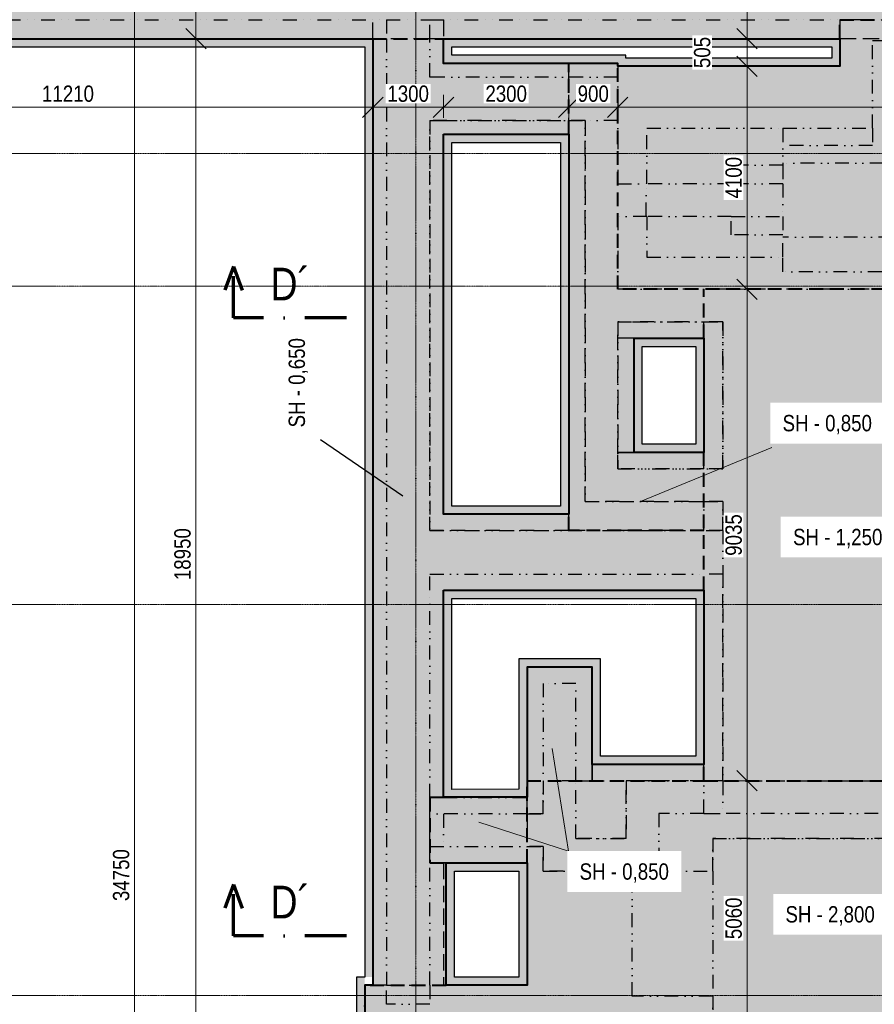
# Model space of a CAD drawing. Header units: millimetres. Extents: x -2694 to 670324, y -147023 to 76385.
# Tile 23 of 51: x 246357 to 262069, y 33590 to 51690. Entities that reach past the tile are written whole.
import ezdxf

# ---------------------------------------------------------------- set-up
doc = ezdxf.new("R2010")
doc.units = ezdxf.units.MM
doc.header["$LTSCALE"] = 10
for name, pattern in [('Carkovana 0.5x', [0.14, 0.1, -0.04]), ('Cerchovana 2x', [0.5, 0.3, -0.1, 0, -0.1]), ('DASHDOT', [25.4, 12.7, -6.35, 0, -6.35]), ('DASHED', [19.05, 12.7, -6.35]), ('DIVIDE', [31.75, 12.7, -6.35, 0, -6.35, 0, -6.35]), ('Teckovana', [0.06, 0, -0.06]), ('Čerchovaná 20mm', [3000, 2000, -500, 0, -500])]:
    doc.linetypes.add(name, pattern=pattern)
doc.layers.get('0').update_dxf_attribs({"lineweight": 20})
doc.layers.get('Defpoints').update_dxf_attribs({"lineweight": 20})
for name, color, linetype, lineweight in [('_A_OSY_HPFM', 253, 'DASHDOT', 13), ('A_KOTY', 7, 'Continuous', 13), ('A_REZY', 230, 'DASHDOT', 70)]:
    doc.layers.add(name, color=color, linetype=linetype, lineweight=lineweight)
doc.layers.add('A_SRAFY_ZB', color=7, linetype='Continuous', lineweight=13, true_color=0xc8c8c8, transparency=0.3)
doc.layers.add('B_PUD_ZAKLAD_TENKA_PODKLADNI_BETON_A_H.I.', color=7, linetype='Continuous', lineweight=30, true_color=0x05ff44)
doc.layers.add('B_PUD_ZAKLAD_TUCNA_ZAKLAD_SPARA', color=7, linetype='Continuous', lineweight=40, true_color=0xff054b)
doc.layers.add('Rastr', color=252, linetype='Teckovana', lineweight=20, plot=False)
doc.layers.add('Standard', color=131, linetype='Continuous', lineweight=20, transparency=0.25)
doc.styles.add('KÓTY', font='ARIALN.TTF')
doc.dimstyles.new('INPROS - 150', dxfattribs={"dimscale": 150, "dimtxt": 2, "dimasz": 2.5, "dimexe": 1.5, "dimexo": 2, "dimtad": 1, "dimdec": 0, "dimrnd": 5, "dimtxsty": 'KÓTY', "dimblk": 'OBLIQUE', "dimcen": 2.5, "dimdle": 1.5, "dimadec": 0, "dimazin": 0, "dimtfac": 1, "dimtdec": 0, "dimtmove": 2, "dimatfit": 3, "dimldrblk": 'OBLIQUE', "dimfxl": 6, "dimfxlon": 1, "dimtfill": 1, "dimlwd": -1, "dimlwe": -1, "dimarcsym": 0})

# ---------------------------------------------------------------- blocks, each defined once
blk = doc.blocks.new('OSY_HPFM')
at = {"layer": '_A_OSY_HPFM', "color": 7, "linetype": 'Čerchovaná 20mm', "lineweight": 9, "ltscale": 0.05, "transparency": 33554641}
for p, q in [((253640, -1496), (253640, 75185)), ((-1494, 49230), (294943, 49230)), ((-1494, 46790), (294943, 46790)), ((-1494, 40940), (294943, 40940)), ((-1494, 33750), (294943, 33750))]:
    blk.add_line(p, q, dxfattribs=at)
blk = doc.blocks.new('rastr jirka netisk')
at = {"layer": 'Rastr', "linetype": 'Cerchovana 2x', "lineweight": 5, "transparency": 33554508}
for p, q in [((253640, 260892), (253640, 199255)), ((300474, 234478), (185603, 234478)), ((300474, 232038), (185603, 232038)), ((300474, 226188), (185603, 226188)), ((300474, 218998), (185603, 218998))]:
    blk.add_line(p, q, dxfattribs=at)
blk = doc.blocks.new('tvar betonu')
at = {"layer": 'Standard', "color": 13, "linetype": 'DIVIDE', "lineweight": 25, "ltscale": 2, "true_color": 0xff5252, "transparency": 33554687}
for p, q in [((241669, 51690), (253099, 51690)), ((253099, 51690), (253099, 51340)), ((253099, 51690), (253899, 51690)), ((253899, 51340), (253899, 51690)), ((253899, 51690), (261436, 51690)), ((261436, 51690), (261436, 50835)), ((263836, 51690), (261436, 51690)), ((252849, 51340), (241669, 51340)), ((252849, 33940), (252849, 51340)), ((253099, 51340), (253099, 33940)), ((253899, 50635), (253899, 51340)), ((261436, 51340), (254149, 51340)), ((254149, 51340), (254149, 50885)), ((262036, 49695), (262036, 51305)), ((262036, 51305), (263236, 51305)), ((254149, 50885), (257352, 50885)), ((257352, 50885), (257352, 50835)), ((257352, 50835), (257352, 48675)), ((261436, 50835), (257352, 50835)), ((254149, 50635), (253899, 50635)), ((257352, 50635), (254149, 50635)), ((253899, 49835), (253899, 42300)), ((256752, 49835), (253899, 49835)), ((253899, 42300), (253899, 49835)), ((253899, 49835), (254149, 49835)), ((254149, 49835), (256452, 49835)), ((256452, 49835), (256752, 49835)), ((257352, 49835), (256752, 49835)), ((256752, 49835), (256752, 42835)), ((256752, 42835), (256752, 49835)), ((257889, 48675), (257889, 49695)), ((257889, 49695), (260389, 49695)), ((260389, 49695), (260389, 49015)), ((260389, 49695), (262036, 49695)), ((262036, 49695), (262036, 49375)), ((256452, 49585), (254149, 49585)), ((254149, 49585), (254149, 42600)), ((256452, 42600), (256452, 49585)), ((262036, 49375), (260389, 49375)), ((262239, 49055), (260389, 49055)), ((259439, 49015), (259439, 48675)), ((260389, 49015), (259439, 49015)), ((260389, 49015), (260389, 48675)), ((257352, 48675), (257889, 48675)), ((257872, 48075), (257872, 48675)), ((259439, 48675), (257889, 48675)), ((260389, 48675), (259439, 48675)), ((260389, 48675), (260389, 48075)), ((257352, 48075), (257352, 46735)), ((257889, 48075), (257352, 48075)), ((257889, 48075), (257889, 47325)), ((259439, 48075), (257889, 48075)), ((259439, 47735), (259439, 48075)), ((259439, 48075), (260389, 48075)), ((260389, 48075), (260389, 47735)), ((260389, 47735), (259439, 47735)), ((260389, 47325), (260389, 47735)), ((265574, 47695), (260389, 47695)), ((257889, 47325), (260389, 47325)), ((260389, 47055), (260389, 47325)), ((268559, 47055), (260389, 47055)), ((269599, 46735), (257352, 46735)), ((257352, 43735), (257352, 46135)), ((257352, 46135), (257652, 46135)), ((257352, 46135), (257352, 43435)), ((259287, 46135), (257352, 46135)), ((257652, 46135), (258937, 46135)), ((258937, 43435), (258937, 46135)), ((258937, 46135), (259287, 46135)), ((259287, 46135), (259287, 43435)), ((259287, 43435), (259287, 46135)), ((257652, 45835), (257652, 43735)), ((258937, 45835), (257652, 45835)), ((257352, 43435), (257352, 43735)), ((257652, 43735), (258937, 43735)), ((258937, 43435), (257352, 43435)), ((257352, 43435), (259287, 43435)), ((259287, 43435), (258937, 43435)), ((256752, 42835), (258937, 42835)), ((259287, 42835), (256752, 42835)), ((258937, 42300), (258937, 42835)), ((258937, 42835), (259287, 42835)), ((259287, 42835), (259287, 42300)), ((259287, 42300), (259287, 42835)), ((254149, 42600), (256452, 42600)), ((253899, 42300), (259287, 42300)), ((254149, 42300), (253899, 42300)), ((256452, 42300), (254149, 42300)), ((256752, 42300), (256452, 42300)), ((258937, 42300), (256752, 42300)), ((259287, 42300), (258937, 42300)), ((259287, 42300), (259287, 41500)), ((253899, 41200), (253899, 41500)), ((253899, 41500), (258937, 41500)), ((258937, 37100), (258937, 41500)), ((259287, 41500), (258937, 41500)), ((259287, 41500), (259287, 37100)), ((259287, 37700), (259287, 41500)), ((253899, 37390), (253899, 41200)), ((258937, 41200), (254149, 41200)), ((254149, 41200), (254149, 37390)), ((255684, 39490), (255684, 39790)), ((255684, 39790), (256884, 39790)), ((256884, 39790), (256884, 39490)), ((255684, 37700), (255684, 39490)), ((255984, 39490), (255984, 37700)), ((256584, 39490), (255984, 39490)), ((256584, 37700), (256584, 39490)), ((256884, 39490), (256884, 38000)), ((256884, 38000), (258937, 38000)), ((255684, 37090), (255684, 37700)), ((255684, 37700), (255984, 37700)), ((255984, 37700), (255984, 37090)), ((256584, 37700), (255984, 37700)), ((255984, 37090), (255984, 37700)), ((256584, 36640), (256584, 37700)), ((256584, 36640), (256584, 37700)), ((256584, 37700), (257509, 37700)), ((257509, 37700), (257509, 36640)), ((259287, 37700), (257509, 37700)), ((257509, 36640), (257509, 37700)), ((258937, 37700), (257509, 37700)), ((253899, 37090), (253899, 37390)), ((254149, 37390), (255684, 37390)), ((255684, 37090), (253899, 37090)), ((254149, 37090), (254149, 36490)), ((255684, 37090), (255684, 36490)), ((255984, 37090), (255684, 37090)), ((255684, 37090), (255984, 37090)), ((258109, 37100), (258109, 36040)), ((258937, 37100), (258109, 37100)), ((263412, 37100), (259287, 37100)), ((257509, 36640), (256584, 36640)), ((256584, 36640), (257509, 36640)), ((259099, 36040), (259099, 36640)), ((259099, 36640), (263599, 36640)), ((259099, 36640), (259099, 36040)), ((263599, 36640), (259099, 36640)), ((253899, 36190), (253899, 36490)), ((253899, 36490), (255684, 36490)), ((255684, 36490), (255984, 36490)), ((255684, 33940), (255684, 36490)), ((255984, 36490), (255684, 36490)), ((255984, 36490), (255984, 36040)), ((255984, 36040), (255984, 36490)), ((253899, 33940), (253899, 36190)), ((254199, 36190), (254199, 33940)), ((255684, 36190), (254199, 36190)), ((255984, 36040), (257619, 36040)), ((257619, 36040), (255984, 36040)), ((257619, 33740), (257619, 36040)), ((257619, 36040), (258109, 36040)), ((258109, 36040), (259099, 36040)), ((259099, 36040), (259099, 33740)), ((252699, 33940), (252699, 31040)), ((253099, 33940), (252699, 33940)), ((253099, 33590), (253099, 33940)), ((253899, 33940), (253899, 33590)), ((255684, 33940), (253899, 33940)), ((259099, 33740), (257619, 33740)), ((259099, 33140), (259099, 33740)), ((259099, 33740), (259099, 33140)), ((253899, 33590), (253099, 33590))]:
    blk.add_line(p, q, dxfattribs=at)
at = {"layer": 'Standard', "color": 13, "linetype": 'Carkovana 0.5x', "lineweight": 25, "ltscale": 300, "true_color": 0xff5252, "transparency": 33554687}
for p, q in [((252849, 51340), (252849, 51690)), ((254149, 51690), (254149, 51340)), ((253099, 51340), (252849, 51340)), ((253899, 51340), (253099, 51340)), ((254149, 51340), (253899, 51340)), ((263836, 51340), (261436, 51340)), ((256452, 49585), (256452, 50885)), ((257652, 45835), (257352, 45835)), ((257352, 43735), (257652, 43735)), ((257652, 43735), (257352, 43735)), ((257352, 43735), (257652, 43735)), ((256452, 42300), (256452, 42600)), ((256884, 37700), (256884, 38000)), ((256884, 38000), (256884, 37700)), ((256884, 38000), (256884, 37700)), ((259287, 37700), (263412, 37700)), ((253899, 37390), (254149, 37390)), ((253899, 36490), (253899, 37090)), ((258937, 37100), (259287, 37100)), ((254149, 36190), (253899, 36190)), ((254199, 36190), (254149, 36190)), ((254199, 36190), (254149, 36190)), ((254149, 36190), (254199, 36190)), ((254149, 36190), (254149, 33940)), ((253099, 33940), (253899, 33940))]:
    blk.add_line(p, q, dxfattribs=at)
blk = doc.blocks.new('_Oblique')
at = {"color": 0, "linetype": 'ByBlock', "lineweight": -2}
blk.add_line((-0.5, -0.5), (0.5, 0.5), dxfattribs=at)
blk = doc.blocks.new('*D121')
at = {"layer": 'A_KOTY', "color": 0, "transparency": 16777216}
for p, q in [((249598, 53565), (249598, 51115)), ((249203, 53340), (249823, 53340)), ((250498, 51340), (249373, 51340))]:
    blk.add_line(p, q, dxfattribs=at)
at = {"layer": 'Defpoints', "color": 0, "transparency": 16777216}
for p in [(248903, 53340), (249598, 51340), (252849, 51340)]:
    blk.add_point(p, dxfattribs=at)
at = {"layer": 'A_KOTY', "color": 0, "transparency": 16777216, "xscale": 375, "yscale": 375, "zscale": 375}
for p, rotation in [((249598, 53340), 90), ((249598, 51340), 270)]:
    blk.add_blockref('_Oblique', p, dxfattribs=dict(at, rotation=rotation))
at = {"layer": 'A_KOTY', "color": 0, "transparency": 16777216, "insert": (249352, 52340), "char_height": 300, "attachment_point": 5, "rotation": 90, "style": 'KÓTY', "bg_fill": 3, "box_fill_scale": 1.1, "bg_fill_color": 256, "bg_fill_true_color": 13158600, "bg_fill_transparency": 0}
blk.add_mtext('2000', dxfattribs=at)
blk = doc.blocks.new('*D122')
at = {"layer": 'A_KOTY', "color": 0, "transparency": 16777216}
for p, q in [((249598, 51565), (249598, 32165)), ((250498, 51340), (249373, 51340)), ((250498, 32390), (249373, 32390))]:
    blk.add_line(p, q, dxfattribs=at)
at = {"layer": 'Defpoints', "color": 0, "transparency": 16777216}
for p in [(252849, 51340), (249598, 32390), (252489, 32390)]:
    blk.add_point(p, dxfattribs=at)
at = {"layer": 'A_KOTY', "color": 0, "transparency": 16777216, "xscale": 375, "yscale": 375, "zscale": 375}
for p, rotation in [((249598, 51340), 90), ((249598, 32390), 270)]:
    blk.add_blockref('_Oblique', p, dxfattribs=dict(at, rotation=rotation))
at = {"layer": 'A_KOTY', "color": 0, "transparency": 16777216, "insert": (249352, 41865), "char_height": 300, "attachment_point": 5, "rotation": 90, "style": 'KÓTY', "bg_fill": 3, "box_fill_scale": 1.1, "bg_fill_color": 256, "bg_fill_true_color": 13158600, "bg_fill_transparency": 0}
blk.add_mtext('18950', dxfattribs=at)
blk = doc.blocks.new('*D177')
at = {"layer": 'A_KOTY', "color": 0, "transparency": 16777216}
for p, q in [((241640, 50981), (241640, 49856)), ((252849, 50981), (252849, 49856)), ((241415, 50081), (253074, 50081))]:
    blk.add_line(p, q, dxfattribs=at)
at = {"layer": 'Defpoints', "color": 0, "transparency": 16777216}
for p in [(241640, 51340), (252849, 51340), (252849, 50081)]:
    blk.add_point(p, dxfattribs=at)
at = {"layer": 'A_KOTY', "color": 0, "transparency": 16777216, "xscale": 375, "yscale": 375, "zscale": 375, "rotation": 180}
blk.add_blockref('_Oblique', (241640, 50081), dxfattribs=at)
at = {"layer": 'A_KOTY', "color": 0, "transparency": 16777216, "xscale": 375, "yscale": 375, "zscale": 375}
blk.add_blockref('_Oblique', (252849, 50081), dxfattribs=at)
at = {"layer": 'A_KOTY', "color": 0, "transparency": 16777216, "insert": (247245, 50328), "char_height": 300, "attachment_point": 5, "style": 'KÓTY', "bg_fill": 3, "box_fill_scale": 1.1, "bg_fill_color": 256, "bg_fill_true_color": 13158600, "bg_fill_transparency": 0}
blk.add_mtext('11210', dxfattribs=at)
blk = doc.blocks.new('*D178')
at = {"layer": 'A_KOTY', "color": 0, "transparency": 16777216}
for p, q in [((252849, 50981), (252849, 49856)), ((254149, 49885), (254149, 50306)), ((252624, 50081), (254374, 50081))]:
    blk.add_line(p, q, dxfattribs=at)
at = {"layer": 'Defpoints', "color": 0, "transparency": 16777216}
for p in [(252849, 51340), (254149, 50081), (254149, 49585)]:
    blk.add_point(p, dxfattribs=at)
at = {"layer": 'A_KOTY', "color": 0, "transparency": 16777216, "xscale": 375, "yscale": 375, "zscale": 375, "rotation": 180}
blk.add_blockref('_Oblique', (252849, 50081), dxfattribs=at)
at = {"layer": 'A_KOTY', "color": 0, "transparency": 16777216, "xscale": 375, "yscale": 375, "zscale": 375}
blk.add_blockref('_Oblique', (254149, 50081), dxfattribs=at)
at = {"layer": 'A_KOTY', "color": 0, "transparency": 16777216, "insert": (253499, 50328), "char_height": 300, "attachment_point": 5, "style": 'KÓTY', "bg_fill": 3, "box_fill_scale": 1.1, "bg_fill_color": 256, "bg_fill_true_color": 13158600, "bg_fill_transparency": 0}
blk.add_mtext('1300', dxfattribs=at)
blk = doc.blocks.new('*D179')
at = {"layer": 'A_KOTY', "color": 0, "transparency": 16777216}
for p, q in [((254149, 49885), (254149, 50306)), ((256452, 49885), (256452, 50306)), ((253924, 50081), (256677, 50081))]:
    blk.add_line(p, q, dxfattribs=at)
at = {"layer": 'Defpoints', "color": 0, "transparency": 16777216}
for p in [(256452, 50081), (254149, 49585), (256452, 49585)]:
    blk.add_point(p, dxfattribs=at)
at = {"layer": 'A_KOTY', "color": 0, "transparency": 16777216, "xscale": 375, "yscale": 375, "zscale": 375, "rotation": 180}
blk.add_blockref('_Oblique', (254149, 50081), dxfattribs=at)
at = {"layer": 'A_KOTY', "color": 0, "transparency": 16777216, "xscale": 375, "yscale": 375, "zscale": 375}
blk.add_blockref('_Oblique', (256452, 50081), dxfattribs=at)
at = {"layer": 'A_KOTY', "color": 0, "transparency": 16777216, "insert": (255301, 50328), "char_height": 300, "attachment_point": 5, "style": 'KÓTY', "bg_fill": 3, "box_fill_scale": 1.1, "bg_fill_color": 256, "bg_fill_true_color": 13158600, "bg_fill_transparency": 0}
blk.add_mtext('2300', dxfattribs=at)
blk = doc.blocks.new('*D180')
at = {"layer": 'A_KOTY', "color": 0, "transparency": 16777216}
for p, q in [((256452, 49885), (256452, 50306)), ((257352, 49885), (257352, 50306)), ((256227, 50081), (257577, 50081))]:
    blk.add_line(p, q, dxfattribs=at)
at = {"layer": 'Defpoints', "color": 0, "transparency": 16777216}
for p in [(257352, 50081), (256452, 49585), (257352, 49585)]:
    blk.add_point(p, dxfattribs=at)
at = {"layer": 'A_KOTY', "color": 0, "transparency": 16777216, "xscale": 375, "yscale": 375, "zscale": 375, "rotation": 180}
blk.add_blockref('_Oblique', (256452, 50081), dxfattribs=at)
at = {"layer": 'A_KOTY', "color": 0, "transparency": 16777216, "xscale": 375, "yscale": 375, "zscale": 375}
blk.add_blockref('_Oblique', (257352, 50081), dxfattribs=at)
at = {"layer": 'A_KOTY', "color": 0, "transparency": 16777216, "insert": (256902, 50328), "char_height": 300, "attachment_point": 5, "style": 'KÓTY', "bg_fill": 3, "box_fill_scale": 1.1, "bg_fill_color": 256, "bg_fill_true_color": 13158600, "bg_fill_transparency": 0}
blk.add_mtext('900', dxfattribs=at)
blk = doc.blocks.new('*D181')
at = {"layer": 'A_KOTY', "color": 0, "transparency": 16777216}
for p, q in [((269299, 50535), (269299, 49856)), ((257352, 49885), (257352, 50306)), ((257127, 50081), (269524, 50081))]:
    blk.add_line(p, q, dxfattribs=at)
at = {"layer": 'Defpoints', "color": 0, "transparency": 16777216}
for p in [(269299, 50835), (269299, 50081), (257352, 49585)]:
    blk.add_point(p, dxfattribs=at)
at = {"layer": 'A_KOTY', "color": 0, "transparency": 16777216, "xscale": 375, "yscale": 375, "zscale": 375, "rotation": 180}
blk.add_blockref('_Oblique', (257352, 50081), dxfattribs=at)
at = {"layer": 'A_KOTY', "color": 0, "transparency": 16777216, "xscale": 375, "yscale": 375, "zscale": 375}
blk.add_blockref('_Oblique', (269299, 50081), dxfattribs=at)
at = {"layer": 'A_KOTY', "color": 0, "transparency": 16777216, "insert": (263326, 50328), "char_height": 300, "attachment_point": 5, "style": 'KÓTY', "bg_fill": 3, "box_fill_scale": 1.1, "bg_fill_color": 256, "bg_fill_true_color": 13158600, "bg_fill_transparency": 0}
blk.add_mtext('11945', dxfattribs=at)
blk = doc.blocks.new('*D188')
at = {"layer": 'A_KOTY', "color": 0, "transparency": 16777216}
for p, q in [((259731, 37475), (259731, 46960)), ((259237, 46735), (259956, 46735)), ((259237, 37700), (259956, 37700))]:
    blk.add_line(p, q, dxfattribs=at)
at = {"layer": 'Defpoints', "color": 0, "transparency": 16777216}
for p in [(258937, 46735), (259731, 46735), (258937, 37700)]:
    blk.add_point(p, dxfattribs=at)
at = {"layer": 'A_KOTY', "color": 0, "transparency": 16777216, "xscale": 375, "yscale": 375, "zscale": 375}
for p, rotation in [((259731, 46735), 90), ((259731, 37700), 270)]:
    blk.add_blockref('_Oblique', p, dxfattribs=dict(at, rotation=rotation))
at = {"layer": 'A_KOTY', "color": 0, "transparency": 16777216, "insert": (259484, 42217), "char_height": 300, "attachment_point": 5, "rotation": 90, "style": 'KÓTY', "bg_fill": 3, "box_fill_scale": 1.1, "bg_fill_color": 256, "bg_fill_true_color": 13158600, "bg_fill_transparency": 0}
blk.add_mtext('9035', dxfattribs=at)
blk = doc.blocks.new('*D189')
at = {"layer": 'A_KOTY', "color": 0, "transparency": 16777216}
for p, q in [((259731, 46510), (259731, 51060)), ((259731, 50835), (259956, 50835)), ((259731, 46735), (259956, 46735))]:
    blk.add_line(p, q, dxfattribs=at)
at = {"layer": 'Defpoints', "color": 0, "transparency": 16777216}
for p in [(259731, 50835), (259731, 50835), (259731, 46735)]:
    blk.add_point(p, dxfattribs=at)
at = {"layer": 'A_KOTY', "color": 0, "transparency": 16777216, "xscale": 375, "yscale": 375, "zscale": 375}
for p, rotation in [((259731, 50835), 90), ((259731, 46735), 270)]:
    blk.add_blockref('_Oblique', p, dxfattribs=dict(at, rotation=rotation))
at = {"layer": 'A_KOTY', "color": 0, "transparency": 16777216, "insert": (259484, 48785), "char_height": 300, "attachment_point": 5, "rotation": 90, "style": 'KÓTY', "bg_fill": 3, "box_fill_scale": 1.1, "bg_fill_color": 256, "bg_fill_true_color": 13158600, "bg_fill_transparency": 0}
blk.add_mtext('4100', dxfattribs=at)
blk = doc.blocks.new('*D190')
at = {"layer": 'A_KOTY', "color": 0, "transparency": 16777216}
for p, q in [((259731, 50610), (259731, 51565)), ((260631, 51340), (259506, 51340)), ((259731, 50835), (259956, 50835))]:
    blk.add_line(p, q, dxfattribs=at)
at = {"layer": 'Defpoints', "color": 0, "transparency": 16777216}
for p in [(259731, 51340), (261436, 51340), (259731, 50835)]:
    blk.add_point(p, dxfattribs=at)
at = {"layer": 'A_KOTY', "color": 0, "transparency": 16777216, "xscale": 375, "yscale": 375, "zscale": 375}
for p, rotation in [((259731, 51340), 90), ((259731, 50835), 270)]:
    blk.add_blockref('_Oblique', p, dxfattribs=dict(at, rotation=rotation))
at = {"layer": 'A_KOTY', "color": 0, "transparency": 16777216, "insert": (258906, 51087), "char_height": 300, "attachment_point": 5, "rotation": 90, "style": 'KÓTY', "bg_fill": 3, "box_fill_scale": 1.1, "bg_fill_color": 256, "bg_fill_true_color": 13158600, "bg_fill_transparency": 0}
blk.add_mtext('505', dxfattribs=at)
blk = doc.blocks.new('*D191')
at = {"layer": 'A_KOTY', "color": 0, "transparency": 16777216}
for p, q in [((259731, 51115), (259731, 53565)), ((260631, 53340), (259506, 53340)), ((260631, 51340), (259506, 51340))]:
    blk.add_line(p, q, dxfattribs=at)
at = {"layer": 'Defpoints', "color": 0, "transparency": 16777216}
for p in [(259731, 53340), (261436, 53340), (261436, 51340)]:
    blk.add_point(p, dxfattribs=at)
at = {"layer": 'A_KOTY', "color": 0, "transparency": 16777216, "xscale": 375, "yscale": 375, "zscale": 375}
for p, rotation in [((259731, 53340), 90), ((259731, 51340), 270)]:
    blk.add_blockref('_Oblique', p, dxfattribs=dict(at, rotation=rotation))
at = {"layer": 'A_KOTY', "color": 0, "transparency": 16777216, "insert": (259484, 52340), "char_height": 300, "attachment_point": 5, "rotation": 90, "style": 'KÓTY', "bg_fill": 3, "box_fill_scale": 1.1, "bg_fill_color": 256, "bg_fill_true_color": 13158600, "bg_fill_transparency": 0}
blk.add_mtext('2000', dxfattribs=at)
blk = doc.blocks.new('*D192')
at = {"layer": 'A_KOTY', "color": 0, "transparency": 16777216}
for p, q in [((259731, 37925), (259731, 32415)), ((259237, 37700), (259956, 37700)), ((259399, 32640), (259956, 32640))]:
    blk.add_line(p, q, dxfattribs=at)
at = {"layer": 'Defpoints', "color": 0, "transparency": 16777216}
for p in [(258937, 37700), (259099, 32640), (259731, 32640)]:
    blk.add_point(p, dxfattribs=at)
at = {"layer": 'A_KOTY', "color": 0, "transparency": 16777216, "xscale": 375, "yscale": 375, "zscale": 375}
for p, rotation in [((259731, 37700), 90), ((259731, 32640), 270)]:
    blk.add_blockref('_Oblique', p, dxfattribs=dict(at, rotation=rotation))
at = {"layer": 'A_KOTY', "color": 0, "transparency": 16777216, "insert": (259484, 35170), "char_height": 300, "attachment_point": 5, "rotation": 90, "style": 'KÓTY', "bg_fill": 3, "box_fill_scale": 1.1, "bg_fill_color": 256, "bg_fill_true_color": 13158600, "bg_fill_transparency": 0}
blk.add_mtext('5060', dxfattribs=at)
blk = doc.blocks.new('*D237')
at = {"layer": 'A_KOTY', "color": 0, "transparency": 16777216}
for p, q in [((248470, 53565), (248470, 18366)), ((249299, 53340), (248245, 53340)), ((249299, 18591), (248245, 18591))]:
    blk.add_line(p, q, dxfattribs=at)
at = {"layer": 'Defpoints', "color": 0, "transparency": 16777216}
for p in [(249599, 53340), (248470, 18591), (249599, 18591)]:
    blk.add_point(p, dxfattribs=at)
at = {"layer": 'A_KOTY', "color": 0, "transparency": 16777216, "xscale": 375, "yscale": 375, "zscale": 375}
for p, rotation in [((248470, 53340), 90), ((248470, 18591), 270)]:
    blk.add_blockref('_Oblique', p, dxfattribs=dict(at, rotation=rotation))
at = {"layer": 'A_KOTY', "color": 0, "transparency": 16777216, "insert": (248223, 35965), "char_height": 300, "attachment_point": 5, "rotation": 90, "style": 'KÓTY', "bg_fill": 3, "box_fill_scale": 1.1, "bg_fill_color": 256, "bg_fill_true_color": 13158600, "bg_fill_transparency": 0}
blk.add_mtext('34750', dxfattribs=at)

msp = doc.modelspace()

# ---------------------------------------------------------------- hatches: boundary and pattern name
at = {"layer": 'A_SRAFY_ZB', "linetype": 'Continuous', "lineweight": -3}
h = msp.add_hatch(color=256, dxfattribs=at)
h.paths.add_polyline_path([(269299.5, 52340), (225337.5, 52340, -0.3723636), (225236.5, 52223.2), (225238.6, 51390), (230682.5, 51390), (230682.5, 51690), (233082.5, 51690), (233082.5, 51340), (240369.5, 51340), (241669.5, 51340), (252849.5, 51340), (254149.5, 51340), (261436.5, 51340), (261436.5, 51690), (263836.5, 51690), (263836.5, 51340), (269299.5, 51340)])
h.paths.add_polyline_path([(269299.5, 53341), (267186, 53341), (265786, 53341), (232012.7, 53340), (232012.7, 53350.2), (230619.5, 53348.1), (225233.7, 53340), (225235.9, 52456.8, -0.3738134), (225337.5, 52340), (269299.5, 52340)])
h.paths.add_polyline_path([(225337.5, 52340), (225236.2, 52340), (225236.5, 52223.2, 0.3723636)])
h.paths.add_polyline_path([(225235.9, 52456.8), (225236.2, 52340), (225337.5, 52340, 0.3738134)], flags=17)
h = msp.add_hatch(color=256, dxfattribs=at)
h.paths.add_polyline_path([(269299.5, 50835), (263836.5, 50835), (263836.5, 51340), (263836.5, 51690), (261436.5, 51690), (261436.5, 51340), (261436.5, 50835), (257352, 50835), (257352, 46735), (263412, 46735), (263412, 45935), (269299.5, 45935)])
h.paths.add_polyline_path([(283347, 50835), (279262.5, 50835), (279262.5, 51440), (279262.5, 51690), (276862.5, 51690), (276862.5, 51440), (276862.5, 50835), (271399.5, 50835), (271399.5, 45935), (277287, 45935), (277287, 46735), (283347, 46735)])
h = msp.add_hatch(color=256, dxfattribs=at)
h.paths.add_polyline_path([(257652, 45835), (258937, 45835), (258937, 46735), (257352, 46735), (257352, 50835), (257352, 50885), (256452, 50885), (256452, 49585), (256452, 42600), (256452, 42300), (258937, 42300), (258937, 43735), (257652, 43735)], flags=17)
h.paths.add_polyline_path([(258937, 42300), (256452, 42300), (256452, 42600), (254149.5, 42600), (254149.5, 49585), (256452, 49585), (256452, 50885), (254149.5, 50885), (254149.5, 51340), (252849.5, 51340), (252849.5, 33940), (254199.5, 33940), (254199.5, 36190), (253899.5, 36190), (253899.5, 37390), (254149.5, 37390), (254149.5, 41200), (258937, 41200)])
h.paths.add_polyline_path([(256884.5, 39790), (255684.5, 39790), (255684.5, 37700), (258937, 37700), (258937, 38000), (256884.5, 38000)], flags=17)
h.paths.add_polyline_path([(255684.5, 37395), (254149.5, 37395), (254149.5, 37390), (253899.5, 37390), (253899.5, 36190), (254199.5, 36190), (255684.5, 36190)], flags=17)
h = msp.add_hatch(color=256, dxfattribs=at)
h.paths.add_polyline_path([(263762, 43290), (263762, 44345), (263762, 45635), (263762, 45935), (263412, 45935), (263412, 46735), (258937, 46735), (258937, 45835), (258937, 43735), (258937, 41200), (258937, 38000), (258937, 37700), (263762, 37700), (263762, 38450), (263762, 39850), (263762, 41890)])
h.paths.add_polyline_path([(281762, 43735), (281762, 45835), (281762, 46735), (277287, 46735), (277287, 45935), (276937, 45935), (276937, 45635), (276937, 44345), (276937, 43290), (276937, 41890), (276937, 39850), (276937, 38450), (276937, 37700), (281762, 37700), (281762, 38000), (281762, 41200)])
h = msp.add_hatch(color=256, dxfattribs=at)
h.paths.add_polyline_path([(259099.5, 32640), (265890.1, 32640), (270421.3, 32640), (270421.3, 37700), (269299.5, 37700), (263762, 37700), (258937, 37700), (255684.5, 37700), (255684.5, 36190), (255684.5, 33940), (254199.5, 33940), (252799.5, 33940), (252699.5, 33940), (252699.5, 31040), (259099.5, 31040)])
h.paths.add_polyline_path([(285014.5, 36190), (285014.5, 37390), (285014.5, 37700), (276937, 37700), (271399.5, 37700), (270421.3, 37700), (270421.3, 32640), (277388.6, 32640), (281599.5, 32640), (281599.5, 31040), (287999.5, 31040), (287999.5, 33940), (286499.5, 33940), (285014.5, 33940)])
h.paths.add_polyline_path([(277388.6, 32640), (276491.1, 32640), (276490, 29840), (277388.6, 29840)])
h.paths.add_polyline_path([(266790, 32640), (265890.1, 32640), (265890.1, 29840.8), (266790, 29840.8)])

# ---------------------------------------------------------------- linework, layer by layer
at = {"layer": 'A_KOTY', "lineweight": 25, "transparency": 33554687}
msp.add_lwpolyline([(251886.1, 43973.3), (253400.2, 42939.3)], dxfattribs=at)
at = {"layer": 'A_KOTY'}
for points in [[(260187.7, 43825), (257771.9, 42835.6)], [(256444.1, 36405.8), (256146.8, 38293.2)], [(256444.1, 36405.8), (254796.5, 36935.9)]]:
    msp.add_lwpolyline(points, dxfattribs=at)
at = {"layer": 'B_PUD_ZAKLAD_TENKA_PODKLADNI_BETON_A_H.I.', "transparency": 33554559, "const_width": 140}
for points in [[(241744.5, 33940), (241744.5, 51265), (252774.5, 51265), (252774.5, 34090)], [(252699.5, 34015), (252624.5, 34015), (252624.5, 32464.1), (242715, 32464.1), (242715, 26366), (239665.1, 26375.1), (239665.1, 25516), (228561.2, 25549.2), (228561.2, 29765), (229364.2, 29765), (229463.6, 29765), (229463.6, 32565), (235344.5, 32565), (235344.5, 30965), (241894.5, 30965), (241894.5, 34015), (241819.5, 34015)]]:
    msp.add_lwpolyline(points, dxfattribs=at)
for points in [[(254224.5, 51265), (261361.5, 51265), (261361.5, 50910), (257427, 50910), (257427, 50960), (254224.5, 50960)], [(254224.5, 49510), (256377, 49510), (256377, 42675), (254224.5, 42675)], [(257727, 45760), (258862, 45760), (258862, 43810), (257727, 43810)], [(254224.5, 41125), (258862, 41125), (258862, 38075), (256959.5, 38075), (256959.5, 39865), (255609.5, 39865), (255609.5, 37469.7), (254224.5, 37465.2)], [(254274.5, 36115), (255609.5, 36115), (255609.5, 34015), (254274.5, 34015)]]:
    msp.add_lwpolyline(points, close=True, dxfattribs=at)
at = {"layer": 'B_PUD_ZAKLAD_TENKA_PODKLADNI_BETON_A_H.I.'}
for points in [[(241819.5, 34090), (241819.5, 51190), (252699.5, 51190), (252699.5, 34090)], [(252699.5, 34090), (252549.5, 34090), (252549.5, 32539.1), (242640, 32539.1), (242640, 26441.2), (239590.1, 26450.3), (239590.1, 25591.2), (228636.2, 25623.9), (228636.2, 29690), (229364.2, 29690), (229538.6, 29690), (229538.6, 32490), (235269.5, 32490), (235269.5, 30890), (241969.5, 30890), (241969.5, 34090), (241819.5, 34090)]]:
    msp.add_lwpolyline(points, dxfattribs=at)
for points in [[(254299.5, 51190), (261286.5, 51190), (261286.5, 50985), (257502, 50985), (257502, 51035), (254299.5, 51035)], [(254299.5, 49435), (256302, 49435), (256302, 42750), (254299.5, 42750)], [(257802, 45685), (258787, 45685), (258787, 43885), (257802, 43885)], [(254299.5, 41050), (258787, 41050), (258787, 38150), (257034.5, 38150), (257034.5, 39940), (255534.5, 39940), (255534.5, 37544.5), (254299.5, 37540.4)], [(254349.5, 36040), (255534.5, 36040), (255534.5, 34090), (254349.5, 34090)]]:
    msp.add_lwpolyline(points, close=True, dxfattribs=at)
at = {"layer": 'B_PUD_ZAKLAD_TUCNA_ZAKLAD_SPARA', "linetype": 'DASHED', "ltscale": 2}
for points in [[(261436.5, 51340), (261436.5, 51690), (263836.5, 51690), (263836.5, 51340)], [(252849.5, 51340), (254149.5, 51340)], [(256452, 49585), (256452, 50885)], [(269299.5, 45935), (263412, 45935), (263412, 46735), (257352, 46735), (257352, 50835)], [(258937, 45835), (258937, 46735)], [(258937, 41200), (258937, 43735)], [(258937, 42300), (256452, 42300), (256452, 42600)], [(255684.5, 36190), (255684.5, 37700), (258937, 37700), (258937, 38000)], [(258937, 37700), (263762, 37700)], [(254149.5, 37390), (253899.5, 37390), (253899.5, 36190), (254199.5, 36190)], [(252799.5, 33940), (254199.5, 33940)]]:
    msp.add_lwpolyline(points, dxfattribs=at)
at = {"layer": 'B_PUD_ZAKLAD_TUCNA_ZAKLAD_SPARA'}
for points in [[(235419.5, 31040), (241819.5, 31040), (241819.5, 33940), (241669.5, 33940), (241669.5, 51340), (252849.5, 51340), (252849.5, 33940), (252699.5, 33940), (252699.5, 31040)], [(254149.5, 51340), (261436.5, 51340), (261436.5, 50835), (257352, 50835), (257352, 50885), (254149.5, 50885), (254149.5, 51340)], [(254149.5, 41200), (258937, 41200), (258937, 38000), (256884.5, 38000), (256884.5, 39790), (255684.5, 39790), (255684.5, 37395), (254149.5, 37395), (254149.5, 41200)]]:
    msp.add_lwpolyline(points, dxfattribs=at)
for points in [[(254149.5, 49585), (256452, 49585), (256452, 42600), (254149.5, 42600)], [(257652, 45835), (258937, 45835), (258937, 43735), (257652, 43735)], [(254199.5, 36190), (255684.5, 36190), (255684.5, 33940), (254199.5, 33940)]]:
    msp.add_lwpolyline(points, close=True, dxfattribs=at)

# ---------------------------------------------------------------- block references
at = {"layer": '_A_OSY_HPFM'}
msp.add_blockref('OSY_HPFM', (0, 0), dxfattribs=at)
at = {"layer": 'Rastr'}
msp.add_blockref('rastr jirka netisk', (0, -185247.8), dxfattribs=at)
at = {"layer": 'Standard', "color": 2}
msp.add_blockref('tvar betonu', (0, 0), dxfattribs=at)

# ---------------------------------------------------------------- next in the draw order: texts
at = {"layer": 'A_KOTY', "lineweight": 25, "transparency": 33554687, "char_height": 300, "attachment_point": 5, "style": 'KÓTY', "bg_fill": 3, "box_fill_scale": 1.75, "bg_fill_color": 256, "bg_fill_transparency": 0}
for s, insert in [('SH - 0,850', (261204.1, 44245.6)), ('SH - 1,250', (261396.9, 42152.3)), ('SH - 0,850', (257472, 36002.9)), ('SH - 2,800', (261256.8, 35216.2))]:
    msp.add_mtext(s, dxfattribs=dict(at, insert=insert))

# ---------------------------------------------------------------- next in the draw order: dimensions: what is measured, and where the dimension line sits
at = {"layer": 'A_KOTY'}
for base, p1, p2, picture, middle in [((249598.476211, 51339.9511631), (248902.7012401, 53340.4511631), (252849.4771368, 51339.9511631), '*D121', (249351.5543146, 52340.2011631)), ((259731.3, 46735), (258937, 37700), (258937, 46735), '*D188', (259484.3, 42217.5))]:
    dim = msp.add_linear_dim(base=base, p1=p1, p2=p2, angle=90, dimstyle='INPROS - 150', dxfattribs=at)
    dim.commit()
    dim.dimension.update_dxf_attribs({"geometry": picture, "text_midpoint": middle})

# ---------------------------------------------------------------- next in the draw order: dimensions: what is measured, and where the dimension line sits
for base, p1, p2, picture, middle in [((249598.5, 32390), (252849.5, 51340), (252488.6, 32390), '*D122', (249351.6, 41865)), ((259731.3, 32640), (258937, 37700), (259099.5, 32640), '*D192', (259484.3, 35170))]:
    dim = msp.add_linear_dim(base=base, p1=p1, p2=p2, angle=90, dimstyle='INPROS - 150', dxfattribs=at)
    dim.commit()
    dim.dimension.update_dxf_attribs({"geometry": picture, "text_midpoint": middle})

# ---------------------------------------------------------------- next in the draw order: linework, layer by layer
at = {"layer": 'A_REZY', "ltscale": 6}
for p, q in [((250288.8, 47151.5), (250128.6, 46719.9)), ((250288.8, 46211.5), (250288.8, 47151.5)), ((250288.8, 47151.5), (250449, 46719.9)), ((252364.4, 46211.5), (250288.8, 46211.5)), ((250288.8, 35790.7), (250128.6, 35359)), ((250288.8, 34850.7), (250288.8, 35790.7)), ((250288.8, 35790.7), (250449, 35359)), ((252364.4, 34850.7), (250288.8, 34850.7))]:
    msp.add_line(p, q, dxfattribs=at)

# ---------------------------------------------------------------- next in the draw order: texts
at = {"layer": 'A_KOTY', "lineweight": 25, "transparency": 33554687, "insert": (251479.6, 45016), "char_height": 300, "attachment_point": 5, "rotation": 90, "style": 'KÓTY', "bg_fill": 3, "box_fill_scale": 1.75, "bg_fill_color": 256, "bg_fill_transparency": 0}
msp.add_mtext('SH - 0,650', dxfattribs=at)
at = {"layer": 'A_REZY', "ltscale": 1.7, "style": 'KÓTY'}
for p in [(250968.3, 46530), (250968.3, 35169.2)]:
    msp.add_text('D´', height=600, dxfattribs=at).set_placement(p)

# ---------------------------------------------------------------- next in the draw order: dimensions: what is measured, and where the dimension line sits
at = {"layer": 'A_KOTY'}
dim = msp.add_linear_dim(base=(252849.4771, 50081.1712), p1=(241640.0472, 51339.9512), p2=(252849.4771, 51339.9512), dimstyle='INPROS - 150', dxfattribs=at)
dim.commit()
dim.dimension.update_dxf_attribs({"geometry": '*D177', "text_midpoint": (247244.7622, 50328.0931)})

# ---------------------------------------------------------------- next in the draw order: dimensions: what is measured, and where the dimension line sits
dim = msp.add_linear_dim(base=(248469.7, 18590.8), p1=(249599, 53340), p2=(249599, 18590.8), angle=90, dimstyle='INPROS - 150', dxfattribs=at)
dim.commit()
dim.dimension.update_dxf_attribs({"geometry": '*D237', "text_midpoint": (248222.8, 35965.4)})
dim = msp.add_linear_dim(base=(254149.5, 50081.2), p1=(252849.5, 51340), p2=(254149.5, 49585), dimstyle='INPROS - 150', dxfattribs=at)
dim.commit()
dim.dimension.update_dxf_attribs({"geometry": '*D178', "text_midpoint": (253499.5, 50328.1)})

# ---------------------------------------------------------------- next in the draw order: dimensions: what is measured, and where the dimension line sits
dim = msp.add_linear_dim(base=(256451.9771368, 50081.1712208), p1=(254149.4771368, 49584.9511631), p2=(256451.9771368, 49584.9511631), dimstyle='INPROS - 150', dxfattribs=at)
dim.commit()
dim.dimension.update_dxf_attribs({"geometry": '*D179', "text_midpoint": (255300.7271368, 50328.0931171)})

# ---------------------------------------------------------------- next in the draw order: dimensions: what is measured, and where the dimension line sits
dim = msp.add_linear_dim(base=(257352, 50081.2), p1=(256452, 49585), p2=(257352, 49585), dimstyle='INPROS - 150', dxfattribs=at)
dim.commit()
dim.dimension.update_dxf_attribs({"geometry": '*D180', "text_midpoint": (256902, 50328.1)})

# ---------------------------------------------------------------- next in the draw order: dimensions: what is measured, and where the dimension line sits
dim = msp.add_linear_dim(base=(269299.4771368, 50081.1712208), p1=(257351.9771368, 49584.9511631), p2=(269299.4771368, 50834.9511631), dimstyle='INPROS - 150', dxfattribs=at)
dim.commit()
dim.dimension.update_dxf_attribs({"geometry": '*D181', "text_midpoint": (263325.7271368, 50328.0931171)})

# ---------------------------------------------------------------- next in the draw order: dimensions: what is measured, and where the dimension line sits
dim = msp.add_linear_dim(base=(259731.3, 50835), p1=(259731.3, 46735), p2=(259731.3, 50835), angle=90, dimstyle='INPROS - 150', dxfattribs=at)
dim.commit()
dim.dimension.update_dxf_attribs({"geometry": '*D189', "text_midpoint": (259484.3, 48785)})

# ---------------------------------------------------------------- next in the draw order: dimensions: what is measured, and where the dimension line sits
dim = msp.add_linear_dim(base=(259731.3, 51340), p1=(259731.3, 50835), p2=(261436.5, 51340), angle=90, dimstyle='INPROS - 150', dxfattribs=at)
dim.commit()
dim.dimension.update_dxf_attribs({"geometry": '*D190', "text_midpoint": (258906.1, 51087.5)})

# ---------------------------------------------------------------- next in the draw order: dimensions: what is measured, and where the dimension line sits
dim = msp.add_linear_dim(base=(259731.3, 53340), p1=(261436.5, 51340), p2=(261436.5, 53340), angle=90, dimstyle='INPROS - 150', dxfattribs=at)
dim.commit()
dim.dimension.update_dxf_attribs({"geometry": '*D191', "text_midpoint": (259484.3, 52340)})

doc.saveas('drawing.dxf')
